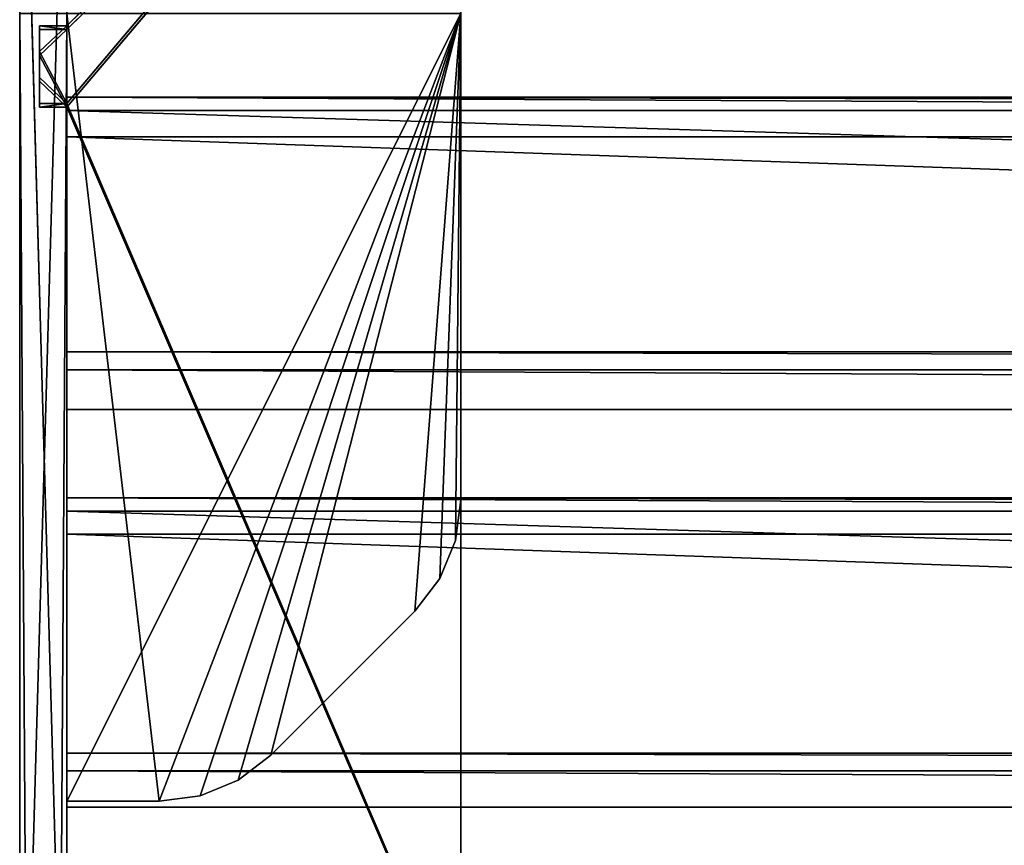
# Model space of a CAD drawing. Extents: x 0 to 1378, y -270 to 1675.
# Tile 31 of 60: x 378 to 503, y 1018 to 1123. Entities that reach past the tile are written whole.
import ezdxf

# ---------------------------------------------------------------- set-up
doc = ezdxf.new("R2010")
doc.units = 0
doc.header["$LTSCALE"] = 25.4
doc.layers.get('0').update_dxf_attribs({"color": 13, "linetype": 'CONTINUOUS'})
doc.layers.add('STEEL', color=21, linetype='CONTINUOUS')
doc.layers.add('WOOD', color=220, linetype='CONTINUOUS')

# ---------------------------------------------------------------- blocks, each defined once
blk = doc.blocks.new('LTR020_01_01')
at = {"color": 0}
for p, q in [((-303.1, 394.32), (645.33, 394.32)), ((-303.1, 394.32), (645.33, 394.32)), ((645.33, 334.32), (-303.1, 334.32)), ((645.33, 334.32), (-303.1, 334.32)), ((-346.7, 184.05), (-137.42, 154.03)), ((-346.7, 184.05, 6), (-137.42, 154.03)), ((-346.7, 184.05), (-137.42, 154.03)), ((-346.7, 184.05, 6), (-137.42, 154.03)), ((-144.32, 95.76), (-356.82, 126.24)), ((-144.32, 95.76, 6), (-356.82, 126.24)), ((-144.32, 95.76), (-356.82, 126.24)), ((-144.32, 95.76, 6), (-356.82, 126.24))]:
    blk.add_line(p, q, dxfattribs=at)
at = {"color": 253}
mesh = blk.add_polyface(dxfattribs=at)
corners = [(-853.88, -331.01), (-854.31, -335.56), (-854.36, -333.26), (-853.74, -337.78), (-852.9, -328.93), (-852.68, -339.82), (-851.48, -327.13), (-851.17, -341.56), (-740.85, -211.98), (-822.41, -368.04), (-820.34, -369.51), (-817.96, -370.4), (-815.43, -370.68), (-812.91, -370.3), (-810.58, -369.3), (-808.56, -367.75), (-664.55, -216.05), (-634.88, -92.53), (-528.49, -57.18), (-533.73, 31.02), (-485.6, 99.32), (-400.74, 108.45), (-444.85, 172.26), (-411.93, 249.06), (-387.2, 328.87), (-394.01, 115.79), (-385.82, 121.47), (-380.51, 346.75), (-376.59, 125.21), (-370.07, 362.73), (-366.76, 126.82), (-356.38, 376.03), (-363.41, 202.97), (-363.1, 207.5), (-354.42, 245.66), (-340.12, 386.03), (-342.46, 282.91), (-327.3, 318.99), (-322.07, 392.22), (-324.12, 324.12), (-319.88, 328.41), (-303.1, 394.32), (-314.78, 331.64), (-309.09, 333.64), (-303.1, 334.32), (645.33, 394.32), (645.33, 334.32), (663.42, 392.24), (649.8, 333.81), (654.04, 332.29), (657.83, 329.85), (660.97, 326.61), (663.28, 322.75), (684.65, 273.84), (680.57, 386.11), (695.89, 376.24), (704.63, 224.35), (708.56, 363.15), (723.21, 174.31), (717.93, 347.53), (739.97, 297.08), (724.28, 169.36), (732.51, 94.55), (750.41, 104.11), (760.58, 246.02), (765.32, 117.87), (779.75, 194.41), (776.26, 134.96), (782.53, 154.26), (783.72, 174.51), (-356.82, 126.24), (-362.69, 198.49), (-360.99, 194.29), (-358.39, 190.57), (-355.02, 187.53), (-351.05, 185.32), (-144.32, 95.76), (-346.7, 184.05), (-137.42, 154.03), (69.52, 76.84), (73.18, 135.4), (284.07, 69.54), (284.48, 128.21), (498.7, 73.87), (495.86, 132.48), (706.7, 148.2), (712.78, 89.83), (711.63, 149.35), (716.1, 151.74), (719.81, 155.18), (722.52, 159.47), (724.04, 164.3)]
mesh.append_faces([[corners[k] for k in face] for face in [(0, 1, 2), (68, 66, 69)]], dxfattribs={"vtx0": -1, "color": 253})
mesh.append_faces([[corners[k] for k in face] for face in [(1, 0, 3), (3, 4, 5), (5, 6, 7), (7, 8, 9), (9, 8, 10), (10, 8, 11), (11, 8, 12), (12, 8, 13), (13, 8, 14), (14, 8, 15), (15, 8, 16), (16, 17, 18), (18, 20, 21), (21, 24, 25), (25, 24, 26), (26, 27, 28), (28, 29, 30), (32, 31, 33), (33, 31, 34), (34, 35, 36), (36, 35, 37), (37, 38, 39), (39, 38, 40), (40, 41, 42), (42, 41, 43), (43, 41, 44), (44, 45, 46), (46, 47, 48), (48, 47, 49), (49, 47, 50), (50, 47, 51), (51, 47, 52), (52, 47, 53), (53, 55, 56), (56, 57, 58), (58, 60, 61), (62, 60, 63), (63, 64, 65), (65, 66, 67), (67, 66, 68), (70, 75, 76), (76, 78, 79), (79, 80, 81), (81, 82, 83), (83, 85, 86), (86, 88, 62)]], dxfattribs={"vtx0": -1, "vtx1": -1, "color": 253})
mesh.append_faces([[corners[k] for k in face] for face in [(30, 31, 32), (61, 60, 62)]], dxfattribs={"vtx0": -1, "vtx1": -1, "vtx2": -1, "color": 253})
mesh.append_faces([[corners[k] for k in face] for face in [(3, 0, 4), (5, 4, 6), (7, 6, 8), (16, 8, 17), (18, 17, 19), (18, 19, 20), (21, 20, 22), (21, 22, 23), (21, 23, 24), (26, 24, 27), (28, 27, 29), (30, 29, 31), (34, 31, 35), (37, 35, 38), (40, 38, 41), (44, 41, 45), (46, 45, 47), (53, 47, 54), (53, 54, 55), (56, 55, 57), (58, 57, 59), (58, 59, 60), (63, 60, 64), (65, 64, 66), (32, 70, 30), (70, 32, 71), (70, 71, 72), (70, 72, 73), (70, 73, 74), (70, 74, 75), (76, 75, 77), (76, 77, 78), (79, 78, 80), (81, 80, 82), (83, 82, 84), (83, 84, 85), (86, 85, 87), (86, 87, 88), (62, 88, 89), (62, 89, 90), (62, 90, 91), (62, 91, 61)]], dxfattribs={"vtx0": -1, "vtx2": -1, "color": 253})
mesh = blk.add_polyface(dxfattribs=at)
corners = [(-303.1, 394.32, 6), (645.33, 394.32), (-303.1, 394.32), (645.33, 394.32, 6)]
mesh.append_faces([[corners[k] for k in face] for face in [(0, 1, 2), (1, 0, 3)]], dxfattribs={"vtx0": -1, "color": 253})
mesh = blk.add_polyface(dxfattribs=at)
corners = [(645.33, 334.32, 6), (-303.1, 334.32), (645.33, 334.32), (-303.1, 334.32, 6)]
mesh.append_faces([[corners[k] for k in face] for face in [(0, 1, 2), (1, 0, 3)]], dxfattribs={"vtx0": -1, "color": 253})
mesh = blk.add_polyface(dxfattribs=at)
corners = [(-346.7, 184.05, 6), (-137.42, 154.03), (-346.7, 184.05)]
mesh.append_faces([[corners[k] for k in face] for face in [(0, 1, 2)]], dxfattribs={"color": 253})
mesh = blk.add_polyface(dxfattribs=at)
corners = [(-137.42, 154.03, 6), (-137.42, 154.03), (-346.7, 184.05, 6)]
mesh.append_faces([[corners[k] for k in face] for face in [(0, 1, 2)]], dxfattribs={"color": 253})
mesh = blk.add_polyface(dxfattribs=at)
corners = [(-144.32, 95.76, 6), (-356.82, 126.24), (-144.32, 95.76)]
mesh.append_faces([[corners[k] for k in face] for face in [(0, 1, 2)]], dxfattribs={"color": 253})
mesh = blk.add_polyface(dxfattribs=at)
corners = [(-356.82, 126.24, 6), (-356.82, 126.24), (-144.32, 95.76, 6)]
mesh.append_faces([[corners[k] for k in face] for face in [(0, 1, 2)]], dxfattribs={"color": 253})
blk = doc.blocks.new('LTR020_01_02')
at = {"color": 0}
for p, q in [((-525.16, 28.28), (-574.48, 36.4, 50)), ((-574.48, 36.4, 50), (-515.29, 26.73)), ((-525.16, 28.28), (-574.48, 36.4, 50)), ((-574.48, 36.4, 50), (-515.29, 26.73)), ((-574.99, 33.45, 50), (-515.75, 23.77)), ((-574.99, 33.45, 50), (-515.75, 23.77)), ((-574.99, 33.45, 50), (-525.63, 25.32)), ((-574.99, 33.45, 50), (-525.63, 25.32)), ((-525.16, 28.28), (-541.61, 30.92)), ((-525.16, 28.28), (-541.61, 30.92)), ((-542.1, 27.96), (-525.63, 25.32)), ((-542.1, 27.96), (-525.63, 25.32)), ((-525.16, 28.28), (-525.63, 25.32)), ((-525.16, 28.28), (-525.63, 25.32)), ((-525.16, 28.28, -3.5), (-525.63, 25.32, -3.5)), ((-525.16, 28.28, -3.5), (-525.63, 25.32, -3.5)), ((-521.87, 27.76, -3.5), (-525.16, 28.28)), ((-525.16, 28.28), (-515.29, 26.73)), ((-521.87, 27.76, -3.5), (-525.16, 28.28)), ((-521.87, 27.76, -3.5), (-525.16, 28.28, -3.5)), ((-525.16, 28.28, -3.5), (-525.16, 28.28)), ((-525.16, 28.28), (-515.29, 26.73)), ((-525.16, 28.28, -3.5), (-525.16, 28.28)), ((-521.87, 27.76, -3.5), (-525.16, 28.28, -3.5)), ((-518.58, 27.25, -3.5), (-521.87, 27.76, -3.5)), ((-521.87, 27.76, -3.5), (-515.29, 26.73)), ((-521.87, 27.76, -3.5), (-515.29, 26.73)), ((-518.58, 27.25, -3.5), (-521.87, 27.76, -3.5)), ((-515.29, 26.73, -3.5), (-518.58, 27.25, -3.5)), ((-518.58, 27.25, -3.5), (-515.29, 26.73)), ((-518.58, 27.25, -3.5), (-515.29, 26.73)), ((-515.29, 26.73, -3.5), (-518.58, 27.25, -3.5)), ((-515.75, 23.77), (-515.29, 26.73)), ((-515.75, 23.77), (-515.29, 26.73)), ((-515.75, 23.77, -3.5), (-515.29, 26.73, -3.5)), ((-515.75, 23.77, -3.5), (-515.29, 26.73, -3.5)), ((-413.3, 12.24), (-515.29, 26.73)), ((-515.29, 26.73), (-398.57, 10.37, 50)), ((-515.29, 26.73), (-515.29, 26.73, -3.5)), ((-515.29, 26.73), (-398.57, 10.37, 50)), ((-413.3, 12.24), (-515.29, 26.73)), ((-515.29, 26.73), (-515.29, 26.73, -3.5)), ((-525.63, 25.32), (-515.75, 23.77)), ((-525.63, 25.32, -3.5), (-522.34, 24.8, -3.5)), ((-522.34, 24.8, -3.5), (-525.63, 25.32)), ((-525.63, 25.32), (-525.63, 25.32, -3.5)), ((-522.34, 24.8, -3.5), (-525.63, 25.32)), ((-525.63, 25.32), (-515.75, 23.77)), ((-525.63, 25.32), (-525.63, 25.32, -3.5)), ((-525.63, 25.32, -3.5), (-522.34, 24.8, -3.5)), ((-522.34, 24.8, -3.5), (-515.75, 23.77)), ((-522.34, 24.8, -3.5), (-519.04, 24.28, -3.5)), ((-522.34, 24.8, -3.5), (-515.75, 23.77)), ((-522.34, 24.8, -3.5), (-519.04, 24.28, -3.5)), ((-519.04, 24.28, -3.5), (-515.75, 23.77)), ((-519.04, 24.28, -3.5), (-515.75, 23.77)), ((-519.04, 24.28, -3.5), (-515.75, 23.77, -3.5)), ((-519.04, 24.28, -3.5), (-515.75, 23.77, -3.5)), ((-398.94, 7.4, 50), (-515.75, 23.77)), ((-515.75, 23.77), (-413.68, 9.27)), ((-398.94, 7.4, 50), (-515.75, 23.77)), ((-515.75, 23.77, -3.5), (-515.75, 23.77)), ((-515.75, 23.77), (-413.68, 9.27)), ((-515.75, 23.77, -3.5), (-515.75, 23.77))]:
    blk.add_line(p, q, dxfattribs=at)
at = {"color": 253}
mesh = blk.add_polyface(dxfattribs=at)
corners = [(-574.48, 36.4), (-558.55, 30.67), (-574.99, 33.45), (-558.05, 33.63), (-542.1, 27.96), (-541.61, 30.92), (-525.63, 25.32), (-525.16, 28.28)]
mesh.append_faces([[corners[k] for k in face] for face in [(0, 1, 2), (6, 5, 7)]], dxfattribs={"vtx0": -1, "color": 253})
mesh.append_faces([[corners[k] for k in face] for face in [(1, 3, 4), (4, 5, 6)]], dxfattribs={"vtx0": -1, "vtx1": -1, "color": 253})
mesh.append_faces([[corners[k] for k in face] for face in [(1, 0, 3), (4, 3, 5)]], dxfattribs={"vtx0": -1, "vtx2": -1, "color": 253})
mesh = blk.add_polyface(dxfattribs=at)
corners = [(-574.48, 36.4, 50), (-515.29, 26.73), (-525.16, 28.28)]
mesh.append_faces([[corners[k] for k in face] for face in [(0, 1, 2)]], dxfattribs={"color": 253})
mesh = blk.add_polyface(dxfattribs=at)
corners = [(-574.48, 36.4, 50), (-525.16, 28.28), (-541.61, 30.92)]
mesh.append_faces([[corners[k] for k in face] for face in [(0, 1, 2)]], dxfattribs={"color": 253})
mesh = blk.add_polyface(dxfattribs=at)
corners = [(-398.57, 10.37, 50), (-515.29, 26.73), (-574.48, 36.4, 50)]
mesh.append_faces([[corners[k] for k in face] for face in [(0, 1, 2)]], dxfattribs={"color": 253})
mesh = blk.add_polyface(dxfattribs=at)
corners = [(-574.99, 33.45, 50), (-515.75, 23.77), (-398.94, 7.4, 50)]
mesh.append_faces([[corners[k] for k in face] for face in [(0, 1, 2)]], dxfattribs={"color": 253})
mesh = blk.add_polyface(dxfattribs=at)
corners = [(-574.99, 33.45, 50), (-525.63, 25.32), (-515.75, 23.77)]
mesh.append_faces([[corners[k] for k in face] for face in [(0, 1, 2)]], dxfattribs={"color": 253})
mesh = blk.add_polyface(dxfattribs=at)
corners = [(-574.99, 33.45, 50), (-542.1, 27.96), (-525.63, 25.32)]
mesh.append_faces([[corners[k] for k in face] for face in [(0, 1, 2)]], dxfattribs={"color": 253})
mesh = blk.add_polyface(dxfattribs=at)
corners = [(-525.16, 28.28), (-525.63, 25.32, -3.5), (-525.63, 25.32), (-525.16, 28.28, -3.5)]
mesh.append_faces([[corners[k] for k in face] for face in [(0, 1, 2), (1, 0, 3)]], dxfattribs={"vtx0": -1, "color": 253})
mesh = blk.add_polyface(dxfattribs=at)
corners = [(-525.16, 28.28, -3.5), (-522.34, 24.8, -3.5), (-525.63, 25.32, -3.5), (-521.87, 27.76, -3.5), (-519.04, 24.28, -3.5), (-518.58, 27.25, -3.5), (-515.75, 23.77, -3.5), (-515.29, 26.73, -3.5)]
mesh.append_faces([[corners[k] for k in face] for face in [(0, 1, 2), (6, 5, 7)]], dxfattribs={"vtx0": -1, "color": 253})
mesh.append_faces([[corners[k] for k in face] for face in [(1, 3, 4), (4, 5, 6)]], dxfattribs={"vtx0": -1, "vtx1": -1, "color": 253})
mesh.append_faces([[corners[k] for k in face] for face in [(1, 0, 3), (4, 3, 5)]], dxfattribs={"vtx0": -1, "vtx2": -1, "color": 253})
mesh = blk.add_polyface(dxfattribs=at)
corners = [(-515.29, 26.73), (-521.87, 27.76, -3.5), (-525.16, 28.28)]
mesh.append_faces([[corners[k] for k in face] for face in [(0, 1, 2)]], dxfattribs={"color": 253})
mesh = blk.add_polyface(dxfattribs=at)
corners = [(-525.16, 28.28), (-521.87, 27.76, -3.5), (-525.16, 28.28, -3.5)]
mesh.append_faces([[corners[k] for k in face] for face in [(0, 1, 2)]], dxfattribs={"color": 253})
mesh = blk.add_polyface(dxfattribs=at)
corners = [(-515.29, 26.73), (-518.58, 27.25, -3.5), (-521.87, 27.76, -3.5)]
mesh.append_faces([[corners[k] for k in face] for face in [(0, 1, 2)]], dxfattribs={"color": 253})
mesh = blk.add_polyface(dxfattribs=at)
corners = [(-515.29, 26.73), (-515.29, 26.73, -3.5), (-518.58, 27.25, -3.5)]
mesh.append_faces([[corners[k] for k in face] for face in [(0, 1, 2)]], dxfattribs={"color": 253})
mesh = blk.add_polyface(dxfattribs=at)
corners = [(-515.29, 26.73), (-413.68, 9.27), (-515.75, 23.77), (-413.3, 12.24), (-311.27, -2.55), (-310.97, 0.44), (-208.59, -11.67), (-208.36, -8.68)]
mesh.append_faces([[corners[k] for k in face] for face in [(0, 1, 2), (6, 5, 7)]], dxfattribs={"vtx0": -1, "color": 253})
mesh.append_faces([[corners[k] for k in face] for face in [(1, 3, 4), (4, 5, 6)]], dxfattribs={"vtx0": -1, "vtx1": -1, "color": 253})
mesh.append_faces([[corners[k] for k in face] for face in [(1, 0, 3), (4, 3, 5)]], dxfattribs={"vtx0": -1, "vtx2": -1, "color": 253})
mesh = blk.add_polyface(dxfattribs=at)
corners = [(-515.29, 26.73, -3.5), (-515.75, 23.77), (-515.75, 23.77, -3.5), (-515.29, 26.73)]
mesh.append_faces([[corners[k] for k in face] for face in [(0, 1, 2), (1, 0, 3)]], dxfattribs={"vtx0": -1, "color": 253})
mesh = blk.add_polyface(dxfattribs=at)
corners = [(-398.57, 10.37, 50), (-413.3, 12.24), (-515.29, 26.73)]
mesh.append_faces([[corners[k] for k in face] for face in [(0, 1, 2)]], dxfattribs={"color": 253})
mesh = blk.add_polyface(dxfattribs=at)
corners = [(-525.63, 25.32), (-525.63, 25.32, -3.5), (-522.34, 24.8, -3.5)]
mesh.append_faces([[corners[k] for k in face] for face in [(0, 1, 2)]], dxfattribs={"color": 253})
mesh = blk.add_polyface(dxfattribs=at)
corners = [(-525.63, 25.32), (-522.34, 24.8, -3.5), (-515.75, 23.77)]
mesh.append_faces([[corners[k] for k in face] for face in [(0, 1, 2)]], dxfattribs={"color": 253})
mesh = blk.add_polyface(dxfattribs=at)
corners = [(-515.75, 23.77), (-522.34, 24.8, -3.5), (-519.04, 24.28, -3.5)]
mesh.append_faces([[corners[k] for k in face] for face in [(0, 1, 2)]], dxfattribs={"color": 253})
mesh = blk.add_polyface(dxfattribs=at)
corners = [(-515.75, 23.77), (-519.04, 24.28, -3.5), (-515.75, 23.77, -3.5)]
mesh.append_faces([[corners[k] for k in face] for face in [(0, 1, 2)]], dxfattribs={"color": 253})
mesh = blk.add_polyface(dxfattribs=at)
corners = [(-398.94, 7.4, 50), (-515.75, 23.77), (-413.68, 9.27)]
mesh.append_faces([[corners[k] for k in face] for face in [(0, 1, 2)]], dxfattribs={"color": 253})
blk = doc.blocks.new('LTR020_01_04')
at = {"color": 0}
for p, q in [((305.7, 380.58), (205.7, 380.58)), ((305.7, 380.58), (205.7, 380.58)), ((305.7, 380.58, 11.72), (305.7, 380.58)), ((305.7, 380.58, 11.72), (305.7, 380.58)), ((305.7, 377.58), (305.7, 380.58)), ((305.7, 377.58), (305.7, 380.58)), ((205.7, 377.58), (305.7, 377.58)), ((205.7, 377.58), (305.7, 377.58)), ((305.7, 377.58), (305.7, 377.58, 11.72)), ((305.7, 377.58), (305.7, 377.58, 11.72))]:
    blk.add_line(p, q, dxfattribs=at)
at = {"color": 253}
mesh = blk.add_polyface(dxfattribs=at)
corners = [(205.7, 380.58, 50), (305.7, 380.58), (205.7, 380.58), (305.7, 380.58, 11.72), (305.02, 380.58, 16.89), (303.02, 380.58, 21.72), (299.85, 380.58, 25.86), (281.56, 380.58, 44.14), (277.42, 380.58, 47.32), (272.6, 380.58, 49.32), (267.42, 380.58, 50)]
mesh.append_faces([[corners[k] for k in face] for face in [(0, 1, 2), (9, 0, 10)]], dxfattribs={"vtx0": -1, "color": 253})
mesh.append_faces([[corners[k] for k in face] for face in [(1, 0, 3), (3, 0, 4), (4, 0, 5), (5, 0, 6), (6, 0, 7), (7, 0, 8), (8, 0, 9)]], dxfattribs={"vtx0": -1, "vtx1": -1, "color": 253})
mesh = blk.add_polyface(dxfattribs=at)
corners = [(305.7, 380.58), (205.7, 377.58), (205.7, 380.58), (305.7, 377.58)]
mesh.append_faces([[corners[k] for k in face] for face in [(0, 1, 2), (1, 0, 3)]], dxfattribs={"vtx0": -1, "color": 253})
mesh = blk.add_polyface(dxfattribs=at)
corners = [(305.7, 380.58), (305.7, 377.58, 11.72), (305.7, 377.58), (305.7, 380.58, 11.72)]
mesh.append_faces([[corners[k] for k in face] for face in [(0, 1, 2), (1, 0, 3)]], dxfattribs={"vtx0": -1, "color": 253})
mesh = blk.add_polyface(dxfattribs=at)
corners = [(305.7, 377.58, 11.72), (205.7, 377.58), (305.7, 377.58), (205.7, 377.58, 50), (305.02, 377.58, 16.89), (303.02, 377.58, 21.72), (299.85, 377.58, 25.86), (281.56, 377.58, 44.14), (277.42, 377.58, 47.32), (272.6, 377.58, 49.32), (267.42, 377.58, 50)]
mesh.append_faces([[corners[k] for k in face] for face in [(0, 1, 2), (3, 9, 10)]], dxfattribs={"vtx0": -1, "color": 253})
mesh.append_faces([[corners[k] for k in face] for face in [(1, 0, 3)]], dxfattribs={"vtx0": -1, "vtx1": -1, "color": 253})
mesh.append_faces([[corners[k] for k in face] for face in [(3, 0, 4), (3, 4, 5), (3, 5, 6), (3, 6, 7), (3, 7, 8), (3, 8, 9)]], dxfattribs={"vtx0": -1, "vtx2": -1, "color": 253})
blk = doc.blocks.new('LTR020_01')
at = {"color": 0, "extrusion": (1, 1.23818e-13, -2.22045e-16), "rotation": 180.0000000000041}
for name, p in [('LTR020_01_01', (1091.29, 2420.95, 138.95)), ('LTR020_01_04', (1600.09, 2407.2, 144.95)), ('LTR020_01_02', (867.22, 2294.98, 144.95))]:
    blk.add_blockref(name, p, dxfattribs=at)
blk = doc.blocks.new('LTR020_02')
at = {"color": 0}
for p, q in [((0, 33), (2, 35)), ((0, 33), (2, 35)), ((33, 35), (2, 35)), ((2, 35), (2, 35, 988)), ((33, 35), (2, 35)), ((2, 35), (2, 35, 988)), ((33, 35, 988), (33, 35)), ((33, 35), (35, 33)), ((33, 35), (35, 33)), ((33, 35, 988), (33, 35)), ((0, 33, 988), (0, 33)), ((0, 33), (0, 0)), ((0, 33), (0, 0)), ((0, 33, 988), (0, 33)), ((35, 0), (35, 33)), ((35, 33), (35, 33, 988)), ((35, 0), (35, 33)), ((35, 33), (35, 33, 988)), ((0, 0), (35, 0)), ((0, 0, 988), (0, 0)), ((0, 0, 988), (0, 0)), ((0, 0), (35, 0)), ((35, 0), (35, 0, 988)), ((35, 0), (35, 0, 988))]:
    blk.add_line(p, q, dxfattribs=at)
at = {"color": 253}
mesh = blk.add_polyface(dxfattribs=at)
corners = [(2, 35), (0, 0), (0, 33), (35, 0), (33, 35), (35, 33)]
mesh.append_faces([[corners[k] for k in face] for face in [(0, 1, 2), (3, 4, 5)]], dxfattribs={"vtx0": -1, "color": 253})
mesh.append_faces([[corners[k] for k in face] for face in [(1, 0, 3)]], dxfattribs={"vtx0": -1, "vtx1": -1, "color": 253})
mesh.append_faces([[corners[k] for k in face] for face in [(3, 0, 4)]], dxfattribs={"vtx0": -1, "vtx2": -1, "color": 253})
mesh = blk.add_polyface(dxfattribs=at)
corners = [(0, 33, 988), (2, 35), (0, 33), (2, 35, 988)]
mesh.append_faces([[corners[k] for k in face] for face in [(0, 1, 2), (1, 0, 3)]], dxfattribs={"vtx0": -1, "color": 253})
mesh = blk.add_polyface(dxfattribs=at)
corners = [(2, 35, 988), (33, 35), (2, 35), (33, 35, 988)]
mesh.append_faces([[corners[k] for k in face] for face in [(0, 1, 2), (1, 0, 3)]], dxfattribs={"vtx0": -1, "color": 253})
mesh = blk.add_polyface(dxfattribs=at)
corners = [(33, 35, 988), (35, 33), (33, 35), (35, 33, 988)]
mesh.append_faces([[corners[k] for k in face] for face in [(0, 1, 2), (1, 0, 3)]], dxfattribs={"vtx0": -1, "color": 253})
mesh = blk.add_polyface(dxfattribs=at)
corners = [(0, 0, 988), (0, 33), (0, 0), (0, 33, 988)]
mesh.append_faces([[corners[k] for k in face] for face in [(0, 1, 2), (1, 0, 3)]], dxfattribs={"vtx0": -1, "color": 253})
mesh = blk.add_polyface(dxfattribs=at)
corners = [(35, 33), (35, 0, 988), (35, 0), (35, 33, 988)]
mesh.append_faces([[corners[k] for k in face] for face in [(0, 1, 2), (1, 0, 3)]], dxfattribs={"vtx0": -1, "color": 253})
mesh = blk.add_polyface(dxfattribs=at)
corners = [(35, 0), (0, 0, 988), (0, 0), (35, 0, 988)]
mesh.append_faces([[corners[k] for k in face] for face in [(0, 1, 2), (1, 0, 3)]], dxfattribs={"vtx0": -1, "color": 253})

msp = doc.modelspace()

# ---------------------------------------------------------------- block references
at = {"layer": 'STEEL', "color": 0}
msp.add_blockref('LTR020_01', (239.08, -270.34, -25.28), dxfattribs=at)
at = {"layer": 'WOOD', "color": 0, "extrusion": (1, 1.2218e-13, -9.37585e-16), "rotation": 351.2231585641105}
msp.add_blockref('LTR020_02', (1073.8, 2251.93, 384.03), dxfattribs=at)
at = {"layer": 'WOOD', "color": 0, "extrusion": (1, 1.2218e-13, -9.30877e-16), "rotation": 351.967616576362}
msp.add_blockref('LTR020_02', (1023.29, 2258.93, 384.03), dxfattribs=at)

doc.saveas('drawing.dxf')
